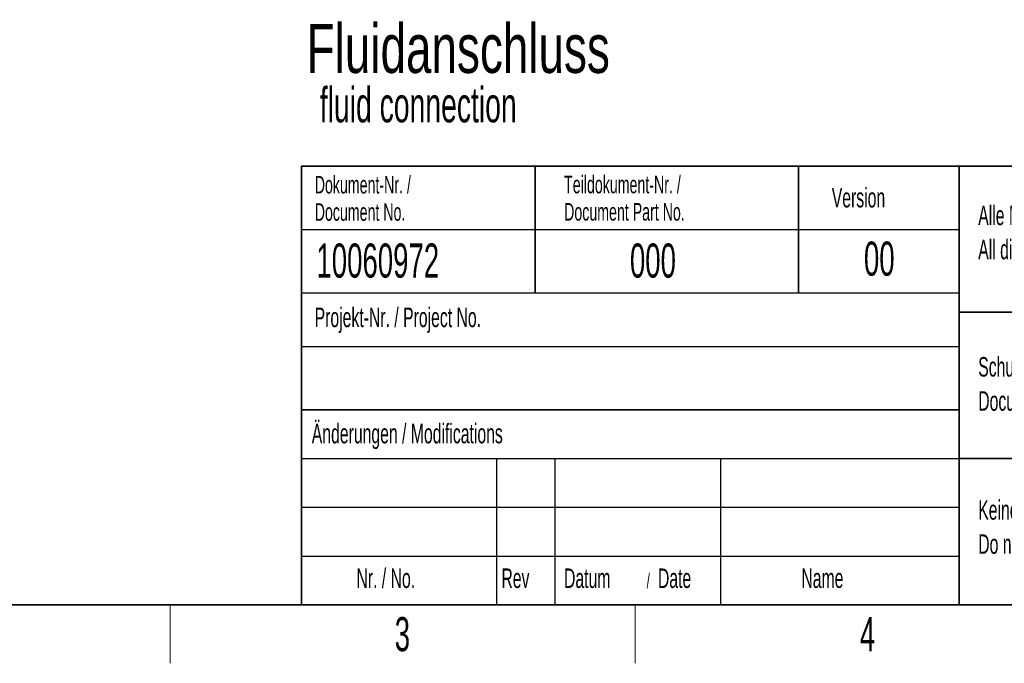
# Paper-space layout 'Blatt5' of a CAD drawing. Header units: millimetres. Extents: x 5 to 418, y 2 to 292.
# Tile 2 of 28: x 106 to 207, y 6 to 72. Entities that reach past the tile are written whole.
import ezdxf

# ---------------------------------------------------------------- set-up
doc = ezdxf.new("R2010")
doc.units = ezdxf.units.MM
doc.layers.add('SLD-0', color=7, linetype='Continuous')
doc.styles.add('SLDTEXTSTYLE0', font='TXT', dxfattribs={"width": 0.7})
doc.styles.add('SLDTEXTSTYLE1', font='TXT', dxfattribs={"width": 0.605})

# ---------------------------------------------------------------- blocks, each defined once
blk = doc.blocks.new('SW_NOTE_0_74')
at = {"layer": 'SLD-0', "color": 0, "attachment_point": 1}
for s, insert, char_height, style in [('Fluidanschluss', (0, 6.48), 5.0271, 'SLDTEXTSTYLE0'), ('fluid connection', (1.35, -0.02), 3.5956, 'SLDTEXTSTYLE1')]:
    blk.add_mtext(s, dxfattribs=dict(at, insert=insert, char_height=char_height, style=style))
blk = doc.blocks.new('SW_NOTE_0_77')
at = {"layer": 'SLD-0', "color": 0, "attachment_point": 1, "style": 'SLDTEXTSTYLE1'}
for s, insert, char_height in [('Datum', (0, 2.58), 2), ('/', (8.48, 2.08), 1.5), ('Date', (9.64, 2.58), 2)]:
    blk.add_mtext(s, dxfattribs=dict(at, insert=insert, char_height=char_height))
blk = doc.blocks.new('SW_NOTE_0_78')
at = {"layer": 'SLD-0', "color": 0, "char_height": 2, "attachment_point": 1, "style": 'SLDTEXTSTYLE1'}
for s, insert in [('Alle Maße in Millimeter. /', (0, 2.58)), ('All dimensions in millimetres.', (0, -0.92))]:
    blk.add_mtext(s, dxfattribs=dict(at, insert=insert))
blk = doc.blocks.new('SW_NOTE_0_79')
at = {"layer": 'SLD-0', "color": 0, "char_height": 1.8, "attachment_point": 1, "style": 'SLDTEXTSTYLE1'}
for s, insert in [('Teildokument-Nr. /', (0, 2.32)), ('Document Part No.', (0, -0.48))]:
    blk.add_mtext(s, dxfattribs=dict(at, insert=insert))
blk = doc.blocks.new('SW_NOTE_0_80')
at = {"layer": 'SLD-0', "color": 0, "char_height": 1.8, "attachment_point": 1, "style": 'SLDTEXTSTYLE1'}
for s, insert in [('Dokument-Nr. /', (0, 2.32)), ('Document No.', (0, -0.48))]:
    blk.add_mtext(s, dxfattribs=dict(at, insert=insert))
blk = doc.blocks.new('SW_NOTE_0_81')
at = {"layer": 'SLD-0', "color": 0, "char_height": 2, "attachment_point": 1, "style": 'SLDTEXTSTYLE1'}
for s, insert in [('Keine Maße aus der Zeichnung abnehmen. /', (0, 2.58)), ('Do not scale.', (0, -0.92))]:
    blk.add_mtext(s, dxfattribs=dict(at, insert=insert))
blk = doc.blocks.new('SW_NOTE_0_82')
at = {"layer": 'SLD-0', "color": 0, "char_height": 2, "attachment_point": 1, "style": 'SLDTEXTSTYLE1'}
for s, insert in [('Schutzvermerk ISO 16016 beachten /', (0, 2.58)), ('Document control per ISO 16016', (0, -0.92))]:
    blk.add_mtext(s, dxfattribs=dict(at, insert=insert))

psp = doc.layouts.new('Blatt5')

# ---------------------------------------------------------------- linework, layer by layer
at = {"layer": 'SLD-0', "lineweight": 35}
for p, q in [((135, 57), (408, 57)), ((135, 57), (135, 12)), ((159, 57), (159, 44)), ((186, 57), (186, 44)), ((202.5, 57), (202.5, 12)), ((202.5, 42), (259, 42)), ((135, 32), (202.5, 32)), ((202.5, 27), (259, 27)), ((26, 12), (408, 12)), ((135, 12), (408, 12))]:
    psp.add_line(p, q, dxfattribs=at)
at = {"layer": 'SLD-0'}
for p, q in [((135, 50.5), (202.5, 50.5)), ((135, 38.5), (202.5, 38.5)), ((135, 27), (202.5, 27)), ((155, 27), (155, 12)), ((161, 27), (161, 12)), ((178, 27), (178, 12)), ((135, 22), (202.5, 22)), ((135, 17), (202.5, 17))]:
    psp.add_line(p, q, dxfattribs=at)
at = {"layer": 'SLD-0', "lineweight": 25}
psp.add_line((135, 44), (202.5, 44), dxfattribs=at)
at = {"layer": 'SLD-0', "lineweight": 18}
for p, q in [((121.5, 6), (121.5, 12)), ((169.25, 6), (169.25, 12))]:
    psp.add_line(p, q, dxfattribs=at)

# ---------------------------------------------------------------- block references
at = {"layer": 'SLD-0', "color": 7}
psp.add_blockref('SW_NOTE_0_74', (135.5246, 65.0991), dxfattribs=at)
at = {"layer": 'SLD-0'}
for name, p in [('SW_NOTE_0_80', (136.354, 53.6688)), ('SW_NOTE_0_79', (161.9554, 53.687)), ('SW_NOTE_0_78', (204.464, 50.3607)), ('SW_NOTE_0_82', (204.464, 34.8277)), ('SW_NOTE_0_81', (204.464, 20.1509)), ('SW_NOTE_0_77', (161.9462, 13.1463))]:
    psp.add_blockref(name, p, dxfattribs=at)

# ---------------------------------------------------------------- texts
at = {"layer": 'SLD-0', "style": 'SLDTEXTSTYLE1'}
for s, insert, char_height, attachment_point in [('Version', (189.4285, 54.7601), 2, 1), ('10060972', (136.5297, 49.0581), 3.5, 1), ('000', (168.711, 49.0581), 3.5, 1), ('00', (194.3073, 49.2527), 3.5, 2), ('Projekt-Nr. / Project No.', (136.3454, 42.4834), 2, 1), ('Änderungen / Modifications', (136.0531, 30.5619), 2, 1), ('Nr. / No.', (140.6365, 15.7244), 2, 1), ('Rev', (155.5183, 15.7244), 2, 1), ('Name', (186.3108, 15.729), 2, 1), ('3', (145.3527, 10.743), 3.5, 2), ('4', (193.1027, 10.743), 3.5, 2)]:
    psp.add_mtext(s, dxfattribs=dict(at, insert=insert, char_height=char_height, attachment_point=attachment_point))

doc.saveas('drawing.dxf')
